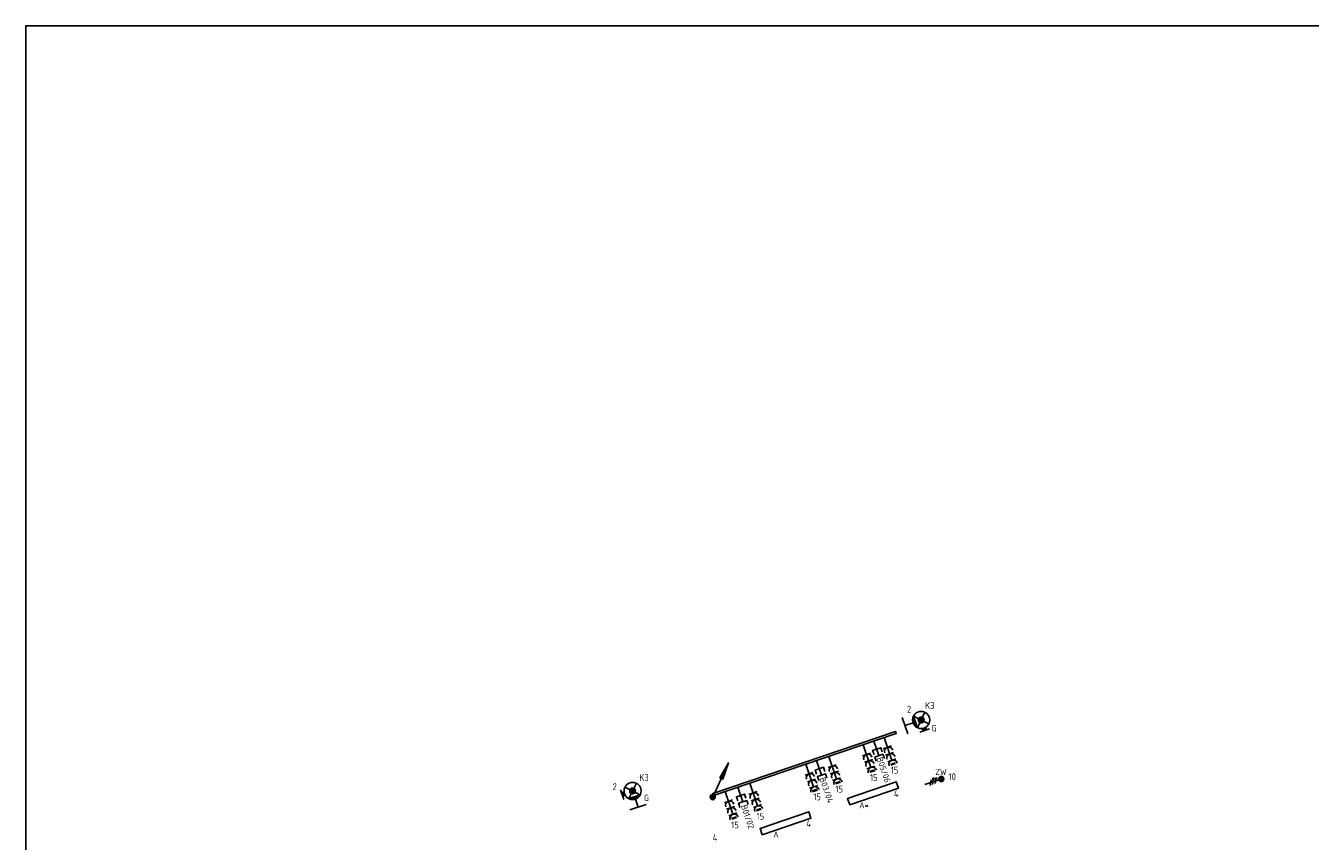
# Model space of a CAD drawing. Header units: millimetres. Extents: x -30480 to 214890, y -181324 to 108676.
# Tile 48 of 48: x 24889 to 62359, y 84887 to 108676. Entities that reach past the tile are written whole.
import ezdxf
from ezdxf.enums import TextEntityAlignment as Align

# ---------------------------------------------------------------- set-up
doc = ezdxf.new("R2010")
doc.units = ezdxf.units.MM
doc.header["$LTSCALE"] = 100
doc.layers.add('BL$3--_Viewport', color=32, linetype='Continuous', plot=False)
for name, color, linetype in [('EB62204-_ATTRIB', 2, 'Continuous'), ('EB63101-_ATTRIB', 2, 'Continuous'), ('EB63501-_ATTRIB', 2, 'Continuous'), ('EB6441--_ATTRIB', 2, 'Continuous'), ('EL61301-_KABELGOOT', 3, 'Continuous'), ('EL61303-_WANDGOOT', 3, 'Continuous'), ('EL62203-_KRACHT-WCD230', 3, 'Continuous'), ('EL62204-_KRACHT-ASP230', 3, 'Continuous'), ('EL63101-_LICHT-ARM', 3, 'Continuous'), ('EL63103-_LICHT-WCD230V', 3, 'Continuous'), ('EL63501-_NOODVRL-ARM', 3, 'Continuous'), ('EL6441--_DATACOM', 3, 'Continuous')]:
    doc.layers.add(name, color=color, linetype=linetype)
doc.styles.add('2_0', font='iso', dxfattribs={"height": 200})
doc.styles.add('NORATT', font='iso.shx')
doc.styles.add('NORDIM', font='isocp.shx')
doc.styles.get("Standard").update_dxf_attribs({"font": 'arial.ttf'})

# ---------------------------------------------------------------- blocks, each defined once
blk = doc.blocks.new('EJ3P31')
at = {"color": 0}
blk.add_lwpolyline([(-7.5, -1), (-7.5, 1), (7.5, 1), (7.5, -1)], close=True, dxfattribs=at)
at = {"color": 0, "style": 'NORATT'}
for tag, flags, p in [('A_CODE', 8, (-3.5, 2.75)), ('SCHAK', 8, (3.5, 2.75)), ('GROEP', 8, (-3.5, -2.75)), ('KAST', 9, (3.5, -2.75))]:
    blk.add_attdef(tag, text='', height=1.8, dxfattribs=dict(at, flags=flags)).set_placement(p, align=Align.MIDDLE)
at = {"style": 'NORATT', "flags": 9}
blk.add_attdef('GELIJK', text='', height=1.8, dxfattribs=at).set_placement((3.5, 5), align=Align.MIDDLE_CENTER)
blk = doc.blocks.new('ES111352')
at = {"color": 0}
blk.add_line((0, 1.5), (0, -3), dxfattribs=at)
for points in [[(-1.25, 2.75), (-1.25, 1.5), (1.25, 1.5), (1.25, 2.75)], [(-1.25, 0.75), (-1.25, -0.5), (1.25, -0.5), (1.25, 0.75)]]:
    blk.add_lwpolyline(points, dxfattribs=at)
at = {"color": 0, "style": 'NORATT', "flags": 8}
blk.add_attdef('NUMMER1', text='', height=1.8, rotation=90, dxfattribs=at).set_placement((-1.5, 4.5), align=Align.MIDDLE_LEFT)
at = {"style": 'NORATT', "flags": 8}
blk.add_attdef('NUMMER', text='', height=1.8, rotation=90, dxfattribs=at).set_placement((1.5, 4.5), align=Align.MIDDLE_LEFT)
at = {"style": 'NORATT'}
for tag, flags, p in [('PANEEL', 9, (0, 3)), ('CODE', 9, (1, 3.5)), ('GRP', 8, (0, -5)), ('RUIMTE', 9, (0, -7.5))]:
    blk.add_attdef(tag, text='', height=1.8, dxfattribs=dict(at, flags=flags)).set_placement(p, align=Align.MIDDLE_LEFT)
at = {"style": 'NORATT', "flags": 8}
blk.add_attdef('M_CODE', text='', height=1.8, dxfattribs=at).set_placement((0, 0), align=Align.MIDDLE_CENTER)
blk = doc.blocks.new('EH100000')
at = {"linetype": 'ByBlock'}
for p, q in [((1, 0.5), (0, 0.5)), ((1, 0.5, 1), (0, 0.5, 1)), ((0, -0.5, 1), (1, -0.5, 1)), ((1, -0.5), (0, -0.5))]:
    blk.add_line(p, q, dxfattribs=at)
at = {"linetype": 'ByBlock', "invisible_edges": 15}
for points in [[(1, -0.5), (0, -0.5), (0, 0.5), (1, 0.5)], [(0, 0.5), (1, 0.5), (1, 0.5, 1), (0, 0.5, 1)], [(0, -0.5, 1), (1, -0.5, 1), (1, -0.5), (0, -0.5)]]:
    blk.add_3dface(points, dxfattribs=at)
at = {"linetype": 'ByBlock', "style": '2_0', "flags": 8}
blk.add_attdef('FUNCTIE', text='', height=0.5, dxfattribs=at).set_placement((0.5, 0), align=Align.MIDDLE)
at = {"linetype": 'ByBlock', "flags": 9}
blk.add_attdef('SCHOT', text='', height=0.5, dxfattribs=at).set_placement((0.5, 0), align=Align.MIDDLE)
blk = doc.blocks.new('WGE')
blk.add_lwpolyline([(-1, -0.5), (0, -0.5), (0, 0.5), (-1, 0.5)])
at = {"style": '2_0', "flags": 9}
for tag in ['HULPSTUK', 'SCHOT']:
    blk.add_attdef(tag, text='', height=0.5, dxfattribs=at).set_placement((0, 0), align=Align.MIDDLE)
blk = doc.blocks.new('ES3G11WW')
at = {"color": 0}
for p, q in [((-3.25, -1.5), (-3.25, 1.5)), ((-3.25, 0.52), (-2.44, 0.52)), ((-3.25, 0.17), (-2.49, 0.17)), ((-1.77, 1.77), (1.77, -1.77)), ((1.77, 1.77), (-1.77, -1.77)), ((-3.25, -0.17), (-2.49, -0.17)), ((-3.25, -0.52), (-2.44, -0.52)), ((1.77, -1.77), (-1.77, -1.77)), ((1.48, -2.02), (-1.48, -2.02)), ((1.05, -2.27), (-1.05, -2.27)), ((0, -2.5), (0, -5)), ((-2.5, -5), (2.5, -5))]:
    blk.add_line(p, q, dxfattribs=at)
blk.add_lwpolyline([(1.77, -1.77), (1.75, -1.75)], dxfattribs=at)
for radius in [2.5, 0.85, 0.5]:
    blk.add_circle((0, 0), radius, dxfattribs=at)
at = {"color": 0, "style": 'NORATT'}
for tag, flags, p in [('A_CODE', 8, (-3.5, 2.75)), ('SCHAK', 8, (3.5, 2.75)), ('GROEP', 8, (-3.5, -2.75)), ('KAST', 9, (3.5, -2.75))]:
    blk.add_attdef(tag, text='', height=1.8, dxfattribs=dict(at, flags=flags)).set_placement(p, align=Align.MIDDLE)
at = {"style": 'NORATT', "flags": 9}
blk.add_attdef('GELIJK', text='', height=1.8, dxfattribs=at).set_placement((3.5, 5), align=Align.MIDDLE_CENTER)
blk = doc.blocks.new('ES3W3L')
at = {"color": 0}
for p, q in [((1.25, 4), (-1.25, 4)), ((0, 4), (0, -3)), ((1.25, 2), (-1.25, 2)), ((1.25, 0), (-1.25, 0))]:
    blk.add_line(p, q, dxfattribs=at)
at = {"color": 2}
for p, q in [((-0.75, 5.25), (0.75, 5.25)), ((-0.75, 5), (0.75, 5))]:
    blk.add_line(p, q, dxfattribs=at)
at = {"color": 0}
for centre in [(0, 5.25), (0, 3.25), (0, 1.25)]:
    blk.add_arc(centre, 1.25, 180, 0, dxfattribs=at)
at = {"style": 'NORATT'}
for tag, flags, p in [('VERMOGEN', 9, (-2.5, 7)), ('GROEP', 8, (0, 7)), ('SCHAK', 8, (2.5, 7)), ('TAL', 8, (2.5, 7)), ('GELIJK', 9, (5, 7)), ('KAST', 9, (7, 7))]:
    blk.add_attdef(tag, text='', height=1.8, rotation=90, dxfattribs=dict(at, flags=flags)).set_placement(p, align=Align.MIDDLE_CENTER)
at = {"style": 'NORATT', "flags": 8}
blk.add_attdef('DOEL', text='', height=1.8, rotation=90, dxfattribs=at).set_placement((-2.5, 7), align=Align.MIDDLE_LEFT)
at = {"style": 'NORATT', "flags": 9}
blk.add_attdef('M_CODE', text='', height=1.8, dxfattribs=at).set_placement((0, 0), align=Align.MIDDLE_CENTER)
blk = doc.blocks.new('ES3X5')
at = {"color": 1}
for p, q in [((-0.88, -0.38), (-0.88, 0.01)), ((-0.78, -0.42), (-0.78, 0.06)), ((-0.73, 1.04), (-0.73, 0.3)), ((-0.73, 0.67), (0.73, -0.07)), ((-0.69, -0.42), (-0.69, 0.06)), ((-0.59, -0.38), (-0.59, 0.01)), ((-0.73, -0.18), (0.73, -0.92)), ((-0.73, -0.88), (0.73, -1.62))]:
    blk.add_line(p, q, dxfattribs=at)
at = {"color": 0}
for p, q in [((-0.45, 1.4), (-0.45, 2.6)), ((-0.15, 1.27), (-0.15, 2.73)), ((0, 1.25), (0, -3)), ((0.15, 1.27), (0.15, 2.73)), ((0.45, 1.4), (0.45, 2.6))]:
    blk.add_line(p, q, dxfattribs=at)
at = {"color": 1}
blk.add_circle((-0.73, -0.18), 0.245, dxfattribs=at)
at = {"color": 0}
blk.add_circle((0, 2), 0.75, dxfattribs=at)
at = {"style": 'NORATT'}
for tag, flags, p in [('VERMOGEN', 9, (-2.5, 4.5)), ('GROEP', 8, (0, 4.5)), ('SCHAK', 8, (2.5, 4.5)), ('KAST', 9, (7, 4.5)), ('DOEL', 8, (-2.5, 1))]:
    blk.add_attdef(tag, text='', height=1.8, rotation=90, dxfattribs=dict(at, flags=flags)).set_placement(p, align=Align.MIDDLE_LEFT)
for tag, flags, p in [('GELIJK', 9, (5, 4.5)), ('TAL', 8, (2.5, 4.5))]:
    blk.add_attdef(tag, text='', height=1.8, rotation=90, dxfattribs=dict(at, flags=flags)).set_placement(p, align=Align.MIDDLE_CENTER)
at = {"style": 'NORATT', "flags": 9}
blk.add_attdef('M_CODE', text='', height=1.8, dxfattribs=at).set_placement((0, 0), align=Align.MIDDLE_CENTER)
blk = doc.blocks.new('ES111201')
at = {"color": 0}
for p, q in [((0.38, 0.65), (5.5, 9.53)), ((0.73, 0.15), (-0.73, 0.15)), ((0.6, 0.45), (-0.6, 0.45)), ((0.73, -0.15), (-0.73, -0.15)), ((0.6, -0.45), (-0.6, -0.45))]:
    blk.add_line(p, q, dxfattribs=at)
for points in [[(2.57, 5.45), (5.5, 9.53), (3.43, 4.95)], [(3.22, 5.07), (4.63, 8.01), (2.78, 5.32)]]:
    blk.add_lwpolyline(points, close=True, dxfattribs=at)
blk.add_circle((0, 0), 0.75, dxfattribs=at)
at = {"style": 'NORATT', "flags": 9}
for tag in ['GELIJKI', 'TAL']:
    blk.add_attdef(tag, text='', height=1.8, rotation=90, dxfattribs=at).set_placement((5, 11.28), align=Align.MIDDLE_CENTER)
at = {"style": 'NORATT'}
for tag, height, flags, p in [('GROEPI', 1.8, 9, (0, 9.5)), ('GROEP', 1.8, 8, (0, 7.5)), ('CODE', 3.5, 8, (0, 4.5)), ('M_CODE', 1.8, 8, (0, 0)), ('KAST', 1.8, 9, (0, -3.5)), ('VERMOGEN', 1.8, 9, (0, -5.5)), ('DOEL', 1.8, 9, (0, -7.5)), ('VERMOGENI', 1.8, 9, (0, -9.5)), ('DOELI', 1.8, 9, (0, -11.5))]:
    blk.add_attdef(tag, text='', height=height, dxfattribs=dict(at, flags=flags)).set_placement(p, align=Align.MIDDLE_CENTER)

msp = doc.modelspace()

# ---------------------------------------------------------------- linework, layer by layer
at = {"layer": 'BL$3--_Viewport'}
msp.add_lwpolyline([(214889, 18676), (24889, 18676), (24889, 108676), (214889, 108676)], close=True, dxfattribs=at)

# ---------------------------------------------------------------- block references
at = {"layer": 'EL61301-_KABELGOOT', "xscale": 100.0000000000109, "yscale": 100.0000000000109, "zscale": 100.0000000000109, "rotation": 5.22770466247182}
msp.add_blockref('ES111201', (44929, 86176, -11800), dxfattribs=at)
at = {"layer": 'EL61303-_WANDGOOT', "yscale": 65, "zscale": 120}
for name, p, xscale, rotation in [('EH100000', (44941, 86253, -14200), 5625, 18.75000000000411), ('WGE', (50267, 88061, -14200), 120, 18.75000000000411), ('WGE', (44941, 86253, -14200), 120, 198.7500000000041)]:
    msp.add_blockref(name, p, dxfattribs=dict(at, xscale=xscale, rotation=rotation))
at = {"layer": 'EL62204-_KRACHT-ASP230'}
ref = msp.add_blockref('ES3X5', (51404, 86640, -16800), dxfattribs=dict(at, xscale=100, yscale=100, zscale=100, rotation=288.7499999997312))
ref.add_attrib('DOEL', 'ZW', dxfattribs={"layer": 'EB62204-_ATTRIB', "color": 1, "height": 180, "style": 'NORATT', "flags": 8}).set_placement((51419, 86909, -16800), align=Align.MIDDLE_LEFT)
at = {"layer": 'EL63101-_LICHT-ARM'}
ref = msp.add_blockref('EJ3P31', (49605, 86286), dxfattribs=dict(at, xscale=99.99999999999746, yscale=99.99999999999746, zscale=99.99999999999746, rotation=18.80000000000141))
ref.add_attrib('A_CODE', 'A*', dxfattribs={"layer": 'EB63101-_ATTRIB', "color": 1, "height": 180, "style": 'NORATT', "flags": 8}).set_placement((49340, 85937), align=Align.MIDDLE)
ref = msp.add_blockref('EJ3P31', (47050, 85412), dxfattribs=dict(at, xscale=99.99999999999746, yscale=99.99999999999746, zscale=99.99999999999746, rotation=18.80000000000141))
ref.add_attrib('A_CODE', 'A', dxfattribs={"layer": 'EB63101-_ATTRIB', "color": 1, "height": 180, "style": 'NORATT', "flags": 8}).set_placement((46774, 85082), align=Align.MIDDLE)
at = {"layer": 'EL63103-_LICHT-WCD230V', "xscale": 100, "yscale": 100, "zscale": 100}
for p, rotation in [((49414, 87420), 198.7499999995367), ((50023, 87627, -450), 198.7499999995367), ((48413, 87080), 198.7499999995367), ((47743, 86853, -450), 198.7499999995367), ((46103, 86296), 198.749999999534), ((45386, 86053, -450), 198.749999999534)]:
    msp.add_blockref('ES3W3L', p, dxfattribs=dict(at, rotation=rotation))
at = {"layer": 'EL63501-_NOODVRL-ARM'}
ref = msp.add_blockref('ES3G11WW', (51007, 88425), dxfattribs=dict(at, xscale=-99.99999999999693, yscale=99.9999999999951, zscale=100, rotation=289.2841987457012))
ref.add_attrib('A_CODE', 'G', dxfattribs={"layer": 'EB63501-_ATTRIB', "color": 1, "height": 180, "style": 'NORATT', "flags": 8}).set_placement((51382, 88186), align=Align.MIDDLE)
ref = msp.add_blockref('ES3G11WW', (42591, 86355, -14400), dxfattribs=dict(at, xscale=99.99999999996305, yscale=99.99999999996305, zscale=99.99999999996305, rotation=18.75000000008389))
ref.add_attrib('A_CODE', 'G', dxfattribs={"layer": 'EB63501-_ATTRIB', "color": 1, "height": 180, "style": 'NORATT', "flags": 8}).set_placement((42996, 86155, -14400), align=Align.MIDDLE)
at = {"layer": 'EL6441--_DATACOM'}
ref = msp.add_blockref('ES111352', (49728, 87527, -450), dxfattribs=dict(at, xscale=-99.99999999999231, yscale=100, zscale=100, rotation=198.7499999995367))
ref.add_attrib('NUMMER1', 'B05/06', dxfattribs={"layer": 'EB6441--_ATTRIB', "color": 1, "height": 180, "rotation": 288.75, "style": 'NORATT', "flags": 8}).set_placement((50036, 86607, -450), align=Align.MIDDLE_RIGHT)
ref = msp.add_blockref('ES111352', (48053, 86958, -450), dxfattribs=dict(at, xscale=-99.99999999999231, yscale=100, zscale=100, rotation=198.7499999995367))
ref.add_attrib('NUMMER1', 'B03/04', dxfattribs={"layer": 'EB6441--_ATTRIB', "color": 1, "height": 180, "rotation": 288.75, "style": 'NORATT', "flags": 8}).set_placement((48369, 86016, -450), align=Align.MIDDLE_RIGHT)
ref = msp.add_blockref('ES111352', (45754, 86178, -450), dxfattribs=dict(at, xscale=-99.99999999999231, yscale=100, zscale=100, rotation=198.7499999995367))
ref.add_attrib('NUMMER1', 'B01/02', dxfattribs={"layer": 'EB6441--_ATTRIB', "color": 1, "height": 180, "rotation": 288.75, "style": 'NORATT', "flags": 8}).set_placement((46065, 85263, -1500), align=Align.MIDDLE_RIGHT)

# ---------------------------------------------------------------- texts
at = {"layer": 'EL62203-_KRACHT-WCD230', "color": 7, "style": 'NORDIM'}
for s, p in [('15', (50123, 86862, -35430)), ('15', (49518, 86646, -35430)), ('10', (51807, 86669, -33400)), ('15', (47863, 86082, -35430)), ('15', (48509, 86310, -35430)), ('15', (45469, 85262, -35430)), ('15', (46209, 85517, -35430))]:
    msp.add_text(s, height=200, dxfattribs=at).set_placement(p)
at = {"layer": 'EL63101-_LICHT-ARM', "color": 1, "style": 'NORDIM'}
for s, p in [('2', (50595, 88640, -16800)), ('K3', (51124, 88746, -16800)), ('2', (42009, 86379, -16800)), ('K3', (42787, 86647, -16800)), ('4', (50215, 86180, -17580)), ('4', (47660, 85306, -17580)), ('4', (44929, 84896, -17580))]:
    msp.add_text(s, height=200, dxfattribs=at).set_placement(p)

doc.saveas('drawing.dxf')
